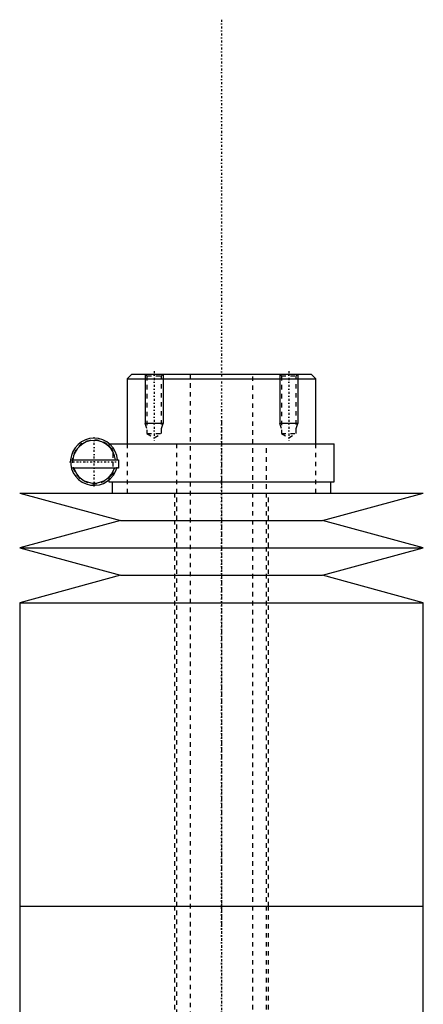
# Model space of a CAD drawing. Extents: x -90 to 90, y -319 to 558.
# Tile 9 of 9: x -45 to 45, y 339 to 558. Entities that reach past the tile are written whole.
import ezdxf

# ---------------------------------------------------------------- set-up
doc = ezdxf.new("R2010")
doc.units = 0
doc.linetypes.add('CENTER', pattern=[1.5, 0.45, -0.5, 0.05, -0.5])
doc.linetypes.add('DASHED', pattern=[2, 1, -1])
for name, color, linetype in [('AM_0', 7, 'CONTINUOUS'), ('AM_10', 7, 'CONTINUOUS'), ('AM_3', 7, 'DASHED'), ('AM_7', 7, 'CENTER')]:
    doc.layers.add(name, color=color, linetype=linetype)

msp = doc.modelspace()

# ---------------------------------------------------------------- linework, layer by layer
at = {"layer": 'AM_0', "color": 7, "linetype": 'CONTINUOUS'}
for p, q in [((-20, 479), (-21, 478)), ((-20, 479), (20, 479)), ((21, 478), (20, 479)), ((-21, 478), (-21, 463.5)), ((-21, 478), (21, 478)), ((21, 463.5), (21, 478)), ((-25, 463.5), (25.15, 463.5)), ((25.15, 455), (25.15, 463.5)), ((-33.63, 459.9), (-23, 459.9)), ((-23, 459.9), (-23, 458.1)), ((-23.34, 458.1), (-33.46, 458.1)), ((-23.29, 458.1), (-23.29, 458.31)), ((-23, 458.1), (-23.29, 458.1)), ((-25.15, 455.38), (-25.15, 455)), ((-25.15, 455), (25.15, 455)), ((-24.35, 455), (-24.35, 452.5)), ((24.35, 452.5), (24.35, 455)), ((-45, 452.5), (-22.5, 446.4)), ((-45, 452.5), (45, 452.5)), ((22.5, 446.4), (45, 452.5)), ((-22.5, 446.4), (-45, 440.3)), ((-22.5, 446.4), (22.5, 446.4)), ((45, 440.3), (22.5, 446.4)), ((-45, 440.3), (-22.5, 434.2)), ((-45, 440.3), (45, 440.3)), ((22.5, 434.2), (45, 440.3)), ((-22.5, 434.2), (-45, 428.1)), ((-22.5, 434.2), (22.5, 434.2)), ((45, 428.1), (22.5, 434.2)), ((-45, 428.1), (-45, 360.5)), ((-45, 428.1), (45, 428.1)), ((45, 360.5), (45, 428.1)), ((-45, 360.5), (-45, 305.02)), ((-45, 360.5), (45, 360.5)), ((0, 360.5), (45, 360.5)), ((45, 305.02), (45, 360.5))]:
    msp.add_line(p, q, dxfattribs=at)
for radius, start, end in [(5.25, 4.3696, 346.8943), (4.75, 4.8306, 175.1694), (4.75, 197.1418, 342.8582)]:
    msp.add_arc((-28.4, 459.5), radius, start, end, dxfattribs=at)
at = {"layer": 'AM_10', "color": 7, "linetype": 'CONTINUOUS'}
for p, q in [((-17, 479), (-17, 468)), ((-13, 479), (-13, 468)), ((13, 479), (13, 468)), ((17, 479), (17, 468)), ((-13, 468), (-17, 468)), ((-16.62, 466.9), (-17, 468)), ((-13.38, 466.9), (-13, 468)), ((17, 468), (13, 468)), ((13.38, 466.9), (13, 468)), ((16.62, 466.9), (17, 468))]:
    msp.add_line(p, q, dxfattribs=at)
at = {"layer": 'AM_3', "color": 6, "linetype": 'DASHED'}
for p, q in [((-17, 479), (-16.62, 478.62)), ((-16.62, 478.62), (-16.62, 465.8)), ((-16.62, 478.62), (-13.38, 478.62)), ((-13.38, 478.62), (-13, 479)), ((-13.38, 465.8), (-13.38, 478.62)), ((-7, 479), (-7, -50.5)), ((7, -50.5), (7, 479)), ((13, 479), (13.38, 478.62)), ((13.38, 478.62), (13.38, 465.8)), ((13.38, 478.62), (16.62, 478.62)), ((16.62, 478.62), (17, 479)), ((16.62, 465.8), (16.62, 478.62)), ((-16.62, 465.8), (-15, 464.86)), ((-16.62, 465.8), (-13.38, 465.8)), ((-15, 464.86), (-13.38, 465.8)), ((13.38, 465.8), (15, 464.86)), ((13.38, 465.8), (16.62, 465.8)), ((15, 464.86), (16.62, 465.8)), ((-25.15, 463.5), (-25.15, 463.1)), ((-25.15, 463.5), (-25, 463.5)), ((-21, 463.5), (-21, 452.5)), ((-10, 463.5), (-10, -10.5)), ((10, -10.5), (10, 463.5)), ((21, 452.5), (21, 463.5)), ((-24.16, 456.41), (-24.16, 462.59)), ((-25.15, 455.9), (-25.15, 455.38)), ((-10.5, 452.5), (-10.5, 360.5)), ((10.5, 360.5), (10.5, 452.5)), ((-10.5, 360.5), (-10.5, 257.5)), ((10.5, 257.5), (10.5, 360.5))]:
    msp.add_line(p, q, dxfattribs=at)
for points in [[(-24.16, 461.85, 0), (-24.2, 461.93, 0), (-24.3, 462.09, 0), (-24.39, 462.23, 0), (-24.43, 462.29, 0), (-24.48, 462.35, 0), (-24.56, 462.47, 0), (-24.64, 462.57, 0), (-24.72, 462.66, 0), (-24.79, 462.74, 0), (-24.86, 462.81, 0), (-24.89, 462.84, 0), (-24.91, 462.87, 0), (-24.97, 462.93, 0), (-25.01, 462.97, 0), (-25.05, 463.01, 0), (-25.09, 463.04, 0), (-25.11, 463.06, 0), (-25.12, 463.07, 0), (-25.13, 463.08, 0), (-25.14, 463.09, 0), (-25.15, 463.1, 0), (-25.15, 463.1, 0)], [(-25.15, 455.9, 0), (-25.15, 455.9, 0), (-25.14, 455.91, 0), (-25.13, 455.92, 0), (-25.12, 455.93, 0), (-25.11, 455.94, 0), (-25.09, 455.96, 0), (-25.05, 455.99, 0), (-25.01, 456.03, 0), (-24.97, 456.07, 0), (-24.91, 456.13, 0), (-24.89, 456.16, 0), (-24.86, 456.19, 0), (-24.79, 456.26, 0), (-24.72, 456.34, 0), (-24.64, 456.43, 0), (-24.56, 456.53, 0), (-24.48, 456.65, 0), (-24.43, 456.71, 0), (-24.39, 456.77, 0), (-24.3, 456.91, 0), (-24.2, 457.07, 0), (-24.16, 457.15, 0)]]:
    msp.add_polyline3d(points, dxfattribs=at)
msp.add_arc((-28.4, 459.5), 4.85, 28.9541, 331.0459, dxfattribs=at)
at = {"layer": 'AM_7', "color": 4, "linetype": 'CENTER'}
for p, q in [((0, 557.98), (0, -79.47)), ((-15, 479.71), (-15, 464.16)), ((15, 479.71), (15, 464.16)), ((0, 468.65), (0, 355.35)), ((-28.4, 453.99), (-28.4, 465.01)), ((-33.91, 459.5), (-22.89, 459.5)), ((0, 365.65), (0, 252.35))]:
    msp.add_line(p, q, dxfattribs=at)

doc.saveas('drawing.dxf')
